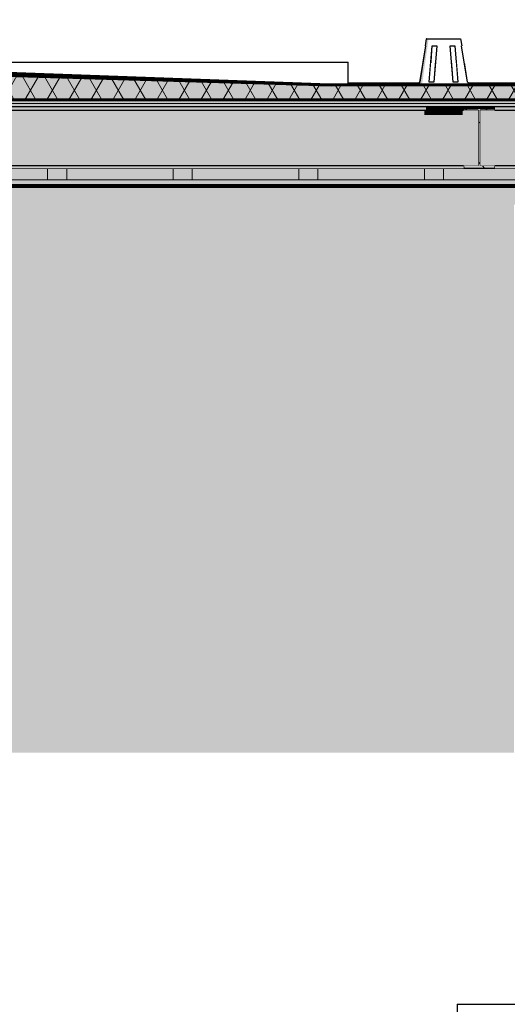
# Model space of a CAD drawing. Header units: millimetres. Extents: x -1815455 to -1797936, y -2993 to 6528.
# Tile 18 of 33: x -1806696 to -1805415, y 500 to 3085. Entities that reach past the tile are written whole.
import ezdxf

# ---------------------------------------------------------------- set-up
doc = ezdxf.new("R2010")
doc.units = ezdxf.units.MM
doc.header["$MEASUREMENT"] = 0
doc.linetypes.add('Wipeout_Contour', pattern=[1000, 0, -1000])
for name, color, linetype in [('4 - OBKLADY VNITŘNÍ.3D', 7, 'Continuous'), ('4 - PODLAHY.3D', 7, 'Continuous'), ('4 - PRVKY KLEMPÍŘSKÉ.3D', 7, 'Continuous'), ('4 - PRVKY STŘEŠNÍ.3D', 7, 'Continuous'), ('4 - PRVKY ZÁMEČNICKÉ.3D', 7, 'Continuous'), ('4 - STŘEŠNÍ KRYTINA.3D', 7, 'Continuous'), ('4 - ZDIVO - SCHODIŠTĚ.3D', 7, 'Continuous'), ('5 - SRUB - STĚNY NOSNÉ.4D', 7, 'Continuous'), ('Konstrukce – Dělicí čáry vrstev', 7, 'Continuous'), ('Nové_4 - ZDIVO - STĚNY NENOSNÉ.3D', 7, 'Continuous'), ('Nové_Výplně - Povrchové', 7, 'Continuous'), ('Výplně - Povrchové', 7, 'Continuous'), ('Výplně – Řezové', 7, 'Continuous')]:
    doc.layers.add(name, color=color, linetype=linetype)
pattern_1 = [(60, (-1118812.397, 0), (-43.3012702, 25), []), (120, (-1118812.397, 0), (43.3012702, 25), [])]

# ---------------------------------------------------------------- blocks, each defined once
blk = doc.blocks.new('Řez_16', base_point=(-1118812.4, 0))
at = {"color": 254, "linetype": 'Wipeout_Contour', "lineweight": 0, "ltscale": 7222442.628571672}
blk.add_wipeout([(-1805616.3, 2971.5), (-1805603.8, 2971.5), (-1805600.1, 3017), (-1805612.5, 3017)], dxfattribs=at).dxf.layer = 'Nové_Výplně - Povrchové'
at = {"color": 254, "linetype": 'Wipeout_Contour', "lineweight": 0, "ltscale": 7222239.148742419}
blk.add_wipeout([(-1805565.4, 3017), (-1805561.7, 2971.5), (-1805549.2, 2971.5), (-1805552.9, 3017)], dxfattribs=at).dxf.layer = 'Nové_Výplně - Povrchové'
at = {"layer": 'Nové_4 - ZDIVO - STĚNY NENOSNÉ.3D', "linetype": 'Continuous', "lineweight": 0, "true_color": 0x000000}
blk.add_hatch(color=18, dxfattribs=at).paths.add_polyline_path([(-1812629.9, 1572.8), (-1812591.5, 1570.8), (-1812591.5, 1565.1), (-1812594.4, 1560.9), (-1812594.4, 1540.9), (-1812591.5, 1540.9), (-1812591.5, 1160.9), (-1810827.5, 1160.9), (-1810827.5, 2600), (-1809927.5, 2600), (-1809927.5, 1160.9), (-1805397.5, 1160.9), (-1805397.5, 2600), (-1804497.5, 2600), (-1804497.5, 1160.9), (-1804450.7, 1160.9), (-1803397.8, 2650), (-1811541.4, 2650), (-1811541.4, 3030), (-1811541.5, 3030), (-1811541.5, 3050), (-1811541.4, 3050), (-1811541.4, 3060), (-1811577, 3061.9), (-1811576.5, 3071.8), (-1812629.4, 1582.8)])
blk = doc.blocks.new('*X25', base_point=(-1118812.4, 0))
at = {"layer": 'Výplně – Řezové', "color": 7, "linetype": 'Continuous', "lineweight": 0}
for p, q in [((-1806862.4, 2695), (-1806532.4, 2695)), ((-1806622.4, 2695), (-1806622.4, 2665)), ((-1806572.4, 2695), (-1806572.4, 2665)), ((-1806532.4, 2695), (-1806202.4, 2695)), ((-1806292.4, 2695), (-1806292.4, 2665)), ((-1806242.4, 2695), (-1806242.4, 2665)), ((-1806202.4, 2695), (-1805872.4, 2695)), ((-1805962.4, 2695), (-1805962.4, 2665)), ((-1805912.4, 2695), (-1805912.4, 2665)), ((-1805872.4, 2695), (-1805542.4, 2695)), ((-1805632.4, 2695), (-1805632.4, 2665)), ((-1805582.4, 2695), (-1805582.4, 2665)), ((-1805542.4, 2695), (-1805212.4, 2695)), ((-1806862.4, 2665), (-1806532.4, 2665)), ((-1806532.4, 2665), (-1806202.4, 2665)), ((-1806202.4, 2665), (-1805872.4, 2665)), ((-1805872.4, 2665), (-1805542.4, 2665)), ((-1805542.4, 2665), (-1805212.4, 2665))]:
    blk.add_line(p, q, dxfattribs=at)
blk = doc.blocks.new('Řez_24', base_point=(-1118812.4, 0))
at = {"layer": 'Výplně – Řezové', "linetype": 'Continuous', "lineweight": 0, "true_color": 0x000000}
h = blk.add_hatch(dxfattribs=at)
h.set_pattern_fill('DESKY_SDK__SDV', color=18, style=0, pattern_type=2)
h.set_pattern_definition([(0, (-1118812.397, 0), (0, 25), [0, -25])])
h.paths.add_polyline_path([(-1803442.8, 2665), (-1811493.5, 2665), (-1811493.5, 2650), (-1803442.8, 2650)])
at = {"layer": '5 - SRUB - STĚNY NOSNÉ.4D', "color": 7, "linetype": 'Continuous', "lineweight": 0}
for p, q in [((-1805529.8, 2695), (-1807317.9, 2695)), ((-1803840.1, 2695), (-1805447.8, 2695))]:
    blk.add_line(p, q, dxfattribs=at)
at = {"layer": '5 - SRUB - STĚNY NOSNÉ.4D', "color": 7, "linetype": 'Continuous', "lineweight": 60}
blk.add_line((-1803442.8, 2650), (-1811493.5, 2650), dxfattribs=at)
at = {"layer": 'Konstrukce – Dělicí čáry vrstev', "color": 7, "linetype": 'Continuous', "lineweight": 0}
blk.add_line((-1803442.8, 2665), (-1811493.5, 2665), dxfattribs=at)
at = {"layer": '5 - SRUB - STĚNY NOSNÉ.4D', "lineweight": 0}
blk.add_blockref('*X25', (-1118812.4, 0), dxfattribs=at)
blk = doc.blocks.new('Řez_27', base_point=(-1118812.4, 0))
at = {"layer": 'Výplně – Řezové', "linetype": 'Continuous', "lineweight": 0, "true_color": 0x000000}
h = blk.add_hatch(dxfattribs=at)
h.set_pattern_fill('DESKY_CETRIS__OSB____', color=18, style=0, pattern_type=2)
h.set_pattern_definition([(0, (-1118812.397, 0), (0, 15), [])])
h.paths.add_polyline_path([(-1811493.5, 2875), (-1811493.5, 2855), (-1803442.8, 2855), (-1803442.8, 2875)])
at = {"layer": '5 - SRUB - STĚNY NOSNÉ.4D', "color": 7, "linetype": 'Continuous', "lineweight": 60}
for p, q in [((-1805529.8, 2855), (-1807317.9, 2855)), ((-1803840.1, 2855), (-1805447.8, 2855))]:
    blk.add_line(p, q, dxfattribs=at)
at = {"layer": 'Konstrukce – Dělicí čáry vrstev', "color": 7, "linetype": 'Continuous', "lineweight": 60}
blk.add_line((-1803442.8, 2875), (-1811493.5, 2875), dxfattribs=at)
at = {"layer": 'Konstrukce – Dělicí čáry vrstev', "color": 7, "linetype": 'Continuous', "lineweight": 60, "flags": 128}
blk.add_lwpolyline([(-1805447.8, 2855), (-1805488.8, 2855), (-1805529.8, 2855)], dxfattribs=at)
blk = doc.blocks.new('*X37', base_point=(-1118812.4, 0))
at = {"layer": 'Výplně – Řezové', "color": 7, "linetype": 'Continuous', "lineweight": 0}
for p, q in [((-1807312.4, 2957.1), (-1807252.7, 2957.1)), ((-1807096.1, 2950), (-1807012, 2950)), ((-1806855.5, 2942.9), (-1806812.4, 2942.9)), ((-1806812.4, 2942.9), (-1806771.3, 2942.9)), ((-1806614.8, 2935.7), (-1806530.7, 2935.7)), ((-1806374.2, 2928.6), (-1806312.4, 2928.6))]:
    blk.add_line(p, q, dxfattribs=at)
blk = doc.blocks.new('Řez_31', base_point=(-1118812.4, 0))
at = {"layer": '4 - STŘEŠNÍ KRYTINA.3D', "color": 7, "linetype": 'Continuous', "lineweight": 60}
for p, q in [((-1807467.5, 2963.5), (-1807467.6, 2961)), ((-1807467.6, 2961), (-1805877.7, 2913.8)), ((-1807467.5, 2963.5), (-1805877.6, 2916.3))]:
    blk.add_line(p, q, dxfattribs=at)
at = {"layer": '4 - STŘEŠNÍ KRYTINA.3D', "color": 7, "linetype": 'Continuous', "lineweight": 30}
blk.add_line((-1805877.6, 2916.3), (-1805877.5, 2916.3), dxfattribs=at)
at = {"layer": 'Konstrukce – Dělicí čáry vrstev', "color": 7, "linetype": 'Continuous', "lineweight": 60}
blk.add_line((-1805877.6, 2916.3), (-1805877.7, 2913.8), dxfattribs=at)
at = {"layer": '4 - STŘEŠNÍ KRYTINA.3D', "lineweight": 0}
blk.add_blockref('*X37', (-1118812.4, 0), dxfattribs=at)
blk = doc.blocks.new('Řez_32', base_point=(-1118812.4, 0))
at = {"layer": '4 - STŘEŠNÍ KRYTINA.3D', "color": 7, "linetype": 'Continuous', "lineweight": 30}
blk.add_line((-1807394.8, 2971.5), (-1805877.6, 2916.6), dxfattribs=at)
at = {"color": 254, "linetype": 'Wipeout_Contour', "lineweight": 0, "ltscale": 10834257.79628754}
blk.add_wipeout([(-1805832.7, 2971.5), (-1805832.7, 2916.6), (-1805647.4, 2916.6), (-1805646.7, 2921), (-1805645.7, 2921), (-1805637.4, 2971.5)], dxfattribs=at).dxf.layer = 'Výplně - Povrchové'
at = {"color": 254, "linetype": 'Wipeout_Contour', "lineweight": 0, "ltscale": 7222458.179168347}
blk.add_wipeout([(-1805616.3, 2971.5), (-1805620.5, 2921), (-1805608, 2921), (-1805603.8, 2971.5)], dxfattribs=at).dxf.layer = 'Výplně - Povrchové'
at = {"color": 254, "linetype": 'Wipeout_Contour', "lineweight": 0, "ltscale": 7222222.96672849}
blk.add_wipeout([(-1805549.2, 2971.5), (-1805561.7, 2971.5), (-1805557.5, 2921), (-1805545, 2921)], dxfattribs=at).dxf.layer = 'Výplně - Povrchové'
at = {"color": 254, "linetype": 'Wipeout_Contour', "lineweight": 0, "ltscale": 7219599.763133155}
blk.add_wipeout([(-1805287.9, 2916.6), (-1805287.9, 2916.6), (-1803770.5, 2971.5), (-1805245, 2918.2)], dxfattribs=at).dxf.layer = 'Výplně - Povrchové'
at = {"color": 254, "linetype": 'Wipeout_Contour', "lineweight": 0, "ltscale": 10831155.61345293}
blk.add_wipeout([(-1805528.1, 2971.5), (-1805519.8, 2921), (-1805518.8, 2921), (-1805518.1, 2916.6), (-1805287.9, 2916.6), (-1803770.5, 2971.5)], dxfattribs=at).dxf.layer = 'Výplně - Povrchové'
at = {"layer": '4 - STŘEŠNÍ KRYTINA.3D', "linetype": 'Continuous', "lineweight": 0, "true_color": 0x000000}
blk.add_hatch(color=18, dxfattribs=at).paths.add_polyline_path([(-1803790.5, 2970.8), (-1803770.5, 2971.5), (-1803790, 2971.5)])
at = {"layer": '4 - STŘEŠNÍ KRYTINA.3D', "color": 7, "linetype": 'Continuous', "lineweight": 30}
blk.add_line((-1805287.9, 2916.6), (-1803770.5, 2971.5), dxfattribs=at)
blk = doc.blocks.new('*X40', base_point=(-1118812.4, 0))
at = {"layer": 'Výplně – Řezové', "color": 7, "linetype": 'Continuous', "lineweight": 0}
blk.add_line((-1805312.4, 2914.3), (-1805288.6, 2914.3), dxfattribs=at)
blk = doc.blocks.new('Řez_33', base_point=(-1118812.4, 0))
at = {"layer": '4 - STŘEŠNÍ KRYTINA.3D', "color": 7, "linetype": 'Continuous', "lineweight": 60}
blk.add_line((-1805287.9, 2916.6), (-1805877.6, 2916.6), dxfattribs=at)
at = {"layer": 'Konstrukce – Dělicí čáry vrstev', "color": 7, "linetype": 'Continuous', "lineweight": 60}
for p, q in [((-1805877.6, 2916.6), (-1805876.8, 2914.1)), ((-1805288.6, 2914.1), (-1805876.8, 2914.1)), ((-1805287.9, 2916.6), (-1805288.6, 2914.1))]:
    blk.add_line(p, q, dxfattribs=at)
at = {"layer": '4 - STŘEŠNÍ KRYTINA.3D', "lineweight": 0}
blk.add_blockref('*X40', (-1118812.4, 0), dxfattribs=at)
blk = doc.blocks.new('Řez_40', base_point=(-1118812.4, 0))
at = {"color": 254, "linetype": 'Wipeout_Contour', "lineweight": 0, "ltscale": 7222518.29164017}
blk.add_wipeout([(-1805626.3, 3034.9), (-1805626.2, 3035), (-1805627.7, 3035), (-1805627.8, 3034.9)], dxfattribs=at).dxf.layer = 'Výplně - Povrchové'
at = {"color": 254, "linetype": 'Wipeout_Contour', "lineweight": 0, "ltscale": 7222143.307136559}
blk.add_wipeout([(-1805534.4, 2847.6), (-1805534.4, 2835), (-1805532.7, 2835), (-1805532.7, 2847.6)], dxfattribs=at).dxf.layer = 'Výplně - Povrchové'
at = {"layer": '4 - PRVKY STŘEŠNÍ.3D', "linetype": 'Continuous', "lineweight": 0, "true_color": 0x000000}
blk.add_hatch(color=18, dxfattribs=at).paths.add_polyline_path([(-1805534.4, 2847.6), (-1805534.4, 2835), (-1805532.7, 2835), (-1805532.7, 2847.6)])
at = {"color": 254, "linetype": 'Wipeout_Contour', "lineweight": 0, "ltscale": 7222506.220635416}
blk.add_wipeout([(-1805621.8, 3034.9), (-1805621.7, 3035), (-1805626.2, 3035), (-1805626.3, 3034.9)], dxfattribs=at).dxf.layer = 'Výplně - Povrchové'
at = {"color": 254, "linetype": 'Wipeout_Contour', "lineweight": 0, "ltscale": 7222482.90109258}
blk.add_wipeout([(-1805621.7, 3035), (-1805621.8, 3034.9), (-1805614.6, 3034.9), (-1805614.6, 3035)], dxfattribs=at).dxf.layer = 'Výplně - Povrchové'
at = {"color": 254, "linetype": 'Wipeout_Contour', "lineweight": 0, "ltscale": 10833234.79028692}
blk.add_wipeout([(-1805539.4, 2835), (-1805534.4, 2835), (-1805534.4, 2847.6), (-1805536.7, 2847.6), (-1805536.7, 2855), (-1805539.4, 2855)], dxfattribs=at).dxf.layer = 'Výplně - Povrchové'
at = {"layer": '4 - PRVKY STŘEŠNÍ.3D', "linetype": 'Continuous', "lineweight": 0, "true_color": 0x000000}
blk.add_hatch(color=18, dxfattribs=at).paths.add_polyline_path([(-1805539.4, 2835), (-1805534.4, 2835), (-1805534.4, 2847.6), (-1805536.7, 2847.6), (-1805536.7, 2855), (-1805539.4, 2855)])
at = {"color": 254, "linetype": 'Wipeout_Contour', "lineweight": 0, "ltscale": 7222449.922260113}
blk.add_wipeout([(-1805605.3, 3034.9), (-1805605.2, 3035), (-1805614.6, 3035), (-1805614.6, 3034.9)], dxfattribs=at).dxf.layer = 'Výplně - Povrchové'
at = {"color": 254, "linetype": 'Wipeout_Contour', "lineweight": 0, "ltscale": 14445119.07969165}
blk.add_wipeout([(-1805646.7, 2921), (-1805647.4, 2916.6), (-1805645.2, 2916.6), (-1805626.3, 3034.9), (-1805627.8, 3034.9), (-1805630.8, 3017), (-1805629.8, 3017), (-1805645.7, 2921)], dxfattribs=at).dxf.layer = 'Výplně - Povrchové'
at = {"color": 254, "linetype": 'Wipeout_Contour', "lineweight": 0, "ltscale": 7222409.531607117}
blk.add_wipeout([(-1805605.3, 3034.9), (-1805594.4, 3034.9), (-1805594.4, 3035), (-1805605.2, 3035)], dxfattribs=at).dxf.layer = 'Výplně - Povrchové'
at = {"color": 254, "linetype": 'Wipeout_Contour', "lineweight": 0, "ltscale": 7222182.609824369}
blk.add_wipeout([(-1805539.4, 2855), (-1805547.4, 2855), (-1805547.4, 2835), (-1805539.4, 2835)], dxfattribs=at).dxf.layer = 'Výplně - Povrchové'
at = {"layer": '4 - PRVKY STŘEŠNÍ.3D', "linetype": 'Continuous', "lineweight": 0, "true_color": 0x000000}
for points in [[(-1805646.7, 2921), (-1805647.4, 2916.6), (-1805645.2, 2916.6), (-1805626.3, 3034.9), (-1805627.8, 3034.9), (-1805630.8, 3017), (-1805629.8, 3017), (-1805645.7, 2921)], [(-1805539.4, 2855), (-1805547.4, 2855), (-1805547.4, 2835), (-1805539.4, 2835)]]:
    blk.add_hatch(color=18, dxfattribs=at).paths.add_polyline_path(points)
at = {"layer": '4 - PRVKY STŘEŠNÍ.3D', "color": 181, "linetype": 'Continuous', "lineweight": 30, "true_color": 0x9e3eff}
for p, q in [((-1805532.7, 2847.6), (-1805532.7, 2835)), ((-1805532.7, 2835), (-1805534.4, 2835))]:
    blk.add_line(p, q, dxfattribs=at)
at = {"color": 254, "linetype": 'Wipeout_Contour', "lineweight": 0, "ltscale": 7222364.481667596}
blk.add_wipeout([(-1805582.7, 3034.9), (-1805582.7, 3035), (-1805594.4, 3035), (-1805594.4, 3034.9)], dxfattribs=at).dxf.layer = 'Výplně - Povrchové'
at = {"color": 254, "linetype": 'Wipeout_Contour', "lineweight": 0, "ltscale": 7222541.902480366}
blk.add_wipeout([(-1805645.2, 2916.6), (-1805638.7, 2916.6), (-1805621.8, 3034.9), (-1805626.3, 3034.9)], dxfattribs=at).dxf.layer = 'Výplně - Povrchové'
at = {"color": 254, "linetype": 'Wipeout_Contour', "lineweight": 0, "ltscale": 7222317.838106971}
blk.add_wipeout([(-1805571.1, 3034.9), (-1805571.1, 3035), (-1805582.7, 3035), (-1805582.7, 3034.9)], dxfattribs=at).dxf.layer = 'Výplně - Povrchové'
at = {"color": 254, "linetype": 'Wipeout_Contour', "lineweight": 0, "ltscale": 7222219.212318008}
blk.add_wipeout([(-1805557.7, 2855), (-1805557.7, 2835), (-1805547.4, 2835), (-1805547.4, 2855)], dxfattribs=at).dxf.layer = 'Výplně - Povrchové'
at = {"layer": '4 - PRVKY STŘEŠNÍ.3D', "linetype": 'Continuous', "lineweight": 0, "true_color": 0x000000}
for points in [[(-1805645.2, 2916.6), (-1805638.7, 2916.6), (-1805621.8, 3034.9), (-1805626.3, 3034.9)], [(-1805557.7, 2855), (-1805557.7, 2835), (-1805547.4, 2835), (-1805547.4, 2855)]]:
    blk.add_hatch(color=18, dxfattribs=at).paths.add_polyline_path(points)
at = {"layer": '4 - PRVKY STŘEŠNÍ.3D', "color": 181, "linetype": 'Continuous', "lineweight": 30, "true_color": 0x9e3eff}
blk.add_line((-1805534.4, 2835), (-1805539.4, 2835), dxfattribs=at)
at = {"color": 254, "linetype": 'Wipeout_Contour', "lineweight": 0, "ltscale": 7222272.788175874}
blk.add_wipeout([(-1805560.2, 3034.9), (-1805560.2, 3035), (-1805571.1, 3035), (-1805571.1, 3034.9)], dxfattribs=at).dxf.layer = 'Výplně - Povrchové'
at = {"color": 254, "linetype": 'Wipeout_Contour', "lineweight": 0, "ltscale": 7222513.543556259}
blk.add_wipeout([(-1805638.7, 2916.6), (-1805628.5, 2916.6), (-1805614.6, 3034.9), (-1805621.8, 3034.9)], dxfattribs=at).dxf.layer = 'Výplně - Povrchové'
at = {"color": 254, "linetype": 'Wipeout_Contour', "lineweight": 0, "ltscale": 7222232.397514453}
blk.add_wipeout([(-1805550.8, 3034.9), (-1805550.9, 3035), (-1805560.2, 3035), (-1805560.2, 3034.9)], dxfattribs=at).dxf.layer = 'Výplně - Povrchové'
at = {"color": 254, "linetype": 'Wipeout_Contour', "lineweight": 0, "ltscale": 7222264.041035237}
blk.add_wipeout([(-1805569.8, 2855), (-1805569.8, 2835), (-1805557.7, 2835), (-1805557.7, 2855)], dxfattribs=at).dxf.layer = 'Výplně - Povrchové'
at = {"layer": '4 - PRVKY STŘEŠNÍ.3D', "linetype": 'Continuous', "lineweight": 0, "true_color": 0x000000}
blk.add_hatch(color=18, dxfattribs=at).paths.add_polyline_path([(-1805569.8, 2855), (-1805569.8, 2835), (-1805557.7, 2835), (-1805557.7, 2855)])
at = {"layer": '4 - PRVKY STŘEŠNÍ.3D', "color": 181, "linetype": 'Continuous', "lineweight": 30, "true_color": 0x9e3eff}
for p, q in [((-1805646.7, 2921), (-1805647.4, 2916.6)), ((-1805645.7, 2921), (-1805646.7, 2921)), ((-1805539.4, 2835), (-1805547.4, 2835))]:
    blk.add_line(p, q, dxfattribs=at)
at = {"color": 254, "linetype": 'Wipeout_Contour', "lineweight": 0, "ltscale": 14444938.21114084}
blk.add_wipeout([(-1805614.6, 3034.9), (-1805628.5, 2916.6), (-1805615.1, 2916.6), (-1805614.7, 2921), (-1805620.5, 2921), (-1805612.5, 3017), (-1805606.8, 3017), (-1805605.3, 3034.9)], dxfattribs=at).dxf.layer = 'Výplně - Povrchové'
at = {"color": 254, "linetype": 'Wipeout_Contour', "lineweight": 0, "ltscale": 7222199.418681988}
blk.add_wipeout([(-1805550.9, 3035), (-1805550.8, 3034.9), (-1805543.7, 3034.9), (-1805543.8, 3035)], dxfattribs=at).dxf.layer = 'Výplně - Povrchové'
at = {"layer": '4 - PRVKY STŘEŠNÍ.3D', "color": 181, "linetype": 'Continuous', "lineweight": 30, "true_color": 0x9e3eff}
for p, q in [((-1805629.8, 3017), (-1805645.7, 2921)), ((-1805630.8, 3017), (-1805629.8, 3017))]:
    blk.add_line(p, q, dxfattribs=at)
at = {"color": 254, "linetype": 'Wipeout_Contour', "lineweight": 0, "ltscale": 14444863.051383}
blk.add_wipeout([(-1805615.1, 2916.6), (-1805599.5, 2916.6), (-1805594.4, 3034.9), (-1805605.3, 3034.9), (-1805606.8, 3017), (-1805600.1, 3017), (-1805608, 2921), (-1805614.7, 2921)], dxfattribs=at).dxf.layer = 'Výplně - Povrchové'
at = {"color": 254, "linetype": 'Wipeout_Contour', "lineweight": 0, "ltscale": 7222176.099139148}
blk.add_wipeout([(-1805539.2, 3034.9), (-1805539.3, 3035), (-1805543.8, 3035), (-1805543.7, 3034.9)], dxfattribs=at).dxf.layer = 'Výplně - Povrchové'
at = {"color": 254, "linetype": 'Wipeout_Contour', "lineweight": 0, "ltscale": 7222314.040974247}
blk.add_wipeout([(-1805582.7, 2855), (-1805582.7, 2835), (-1805569.8, 2835), (-1805569.8, 2855)], dxfattribs=at).dxf.layer = 'Výplně - Povrchové'
at = {"layer": '4 - PRVKY STŘEŠNÍ.3D', "linetype": 'Continuous', "lineweight": 0, "true_color": 0x000000}
blk.add_hatch(color=18, dxfattribs=at).paths.add_polyline_path([(-1805582.7, 2855), (-1805582.7, 2835), (-1805569.8, 2835), (-1805569.8, 2855)])
at = {"layer": '4 - PRVKY STŘEŠNÍ.3D', "color": 181, "linetype": 'Continuous', "lineweight": 30, "true_color": 0x9e3eff}
for p, q in [((-1805627.8, 3034.9), (-1805630.8, 3017)), ((-1805627.7, 3035), (-1805627.8, 3034.9)), ((-1805627.7, 3035), (-1805626.2, 3035)), ((-1805626.2, 3035), (-1805621.7, 3035)), ((-1805621.7, 3035), (-1805614.6, 3035)), ((-1805620.5, 2921), (-1805612.5, 3017)), ((-1805614.7, 2921), (-1805620.5, 2921)), ((-1805557.7, 2835), (-1805569.8, 2835)), ((-1805547.4, 2835), (-1805557.7, 2835))]:
    blk.add_line(p, q, dxfattribs=at)
at = {"color": 254, "linetype": 'Wipeout_Contour', "lineweight": 0, "ltscale": 7222369.476432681}
blk.add_wipeout([(-1805599.5, 2916.6), (-1805582.7, 2916.6), (-1805582.7, 3034.9), (-1805594.4, 3034.9)], dxfattribs=at).dxf.layer = 'Výplně - Povrchové'
at = {"color": 254, "linetype": 'Wipeout_Contour', "lineweight": 0, "ltscale": 7222164.02813439}
blk.add_wipeout([(-1805537.6, 3034.9), (-1805537.7, 3035), (-1805539.3, 3035), (-1805539.2, 3034.9)], dxfattribs=at).dxf.layer = 'Výplně - Povrchové'
at = {"layer": '4 - PRVKY STŘEŠNÍ.3D', "color": 181, "linetype": 'Continuous', "lineweight": 30, "true_color": 0x9e3eff}
for p, q in [((-1805614.6, 3035), (-1805605.2, 3035)), ((-1805612.5, 3017), (-1805606.8, 3017)), ((-1805600.1, 3017), (-1805608, 2921)), ((-1805606.8, 3017), (-1805600.1, 3017)), ((-1805608, 2921), (-1805614.7, 2921))]:
    blk.add_line(p, q, dxfattribs=at)
at = {"color": 254, "linetype": 'Wipeout_Contour', "lineweight": 0, "ltscale": 7222312.063031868}
blk.add_wipeout([(-1805571.1, 3034.9), (-1805582.7, 3034.9), (-1805582.7, 2916.6), (-1805566, 2916.6)], dxfattribs=at).dxf.layer = 'Výplně - Povrchové'
at = {"color": 254, "linetype": 'Wipeout_Contour', "lineweight": 0, "ltscale": 7222365.804721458}
blk.add_wipeout([(-1805595.7, 2855), (-1805595.7, 2835), (-1805582.7, 2835), (-1805582.7, 2855)], dxfattribs=at).dxf.layer = 'Výplně - Povrchové'
at = {"layer": '4 - PRVKY STŘEŠNÍ.3D', "linetype": 'Continuous', "lineweight": 0, "true_color": 0x000000}
blk.add_hatch(color=18, dxfattribs=at).paths.add_polyline_path([(-1805595.7, 2855), (-1805595.7, 2835), (-1805582.7, 2835), (-1805582.7, 2855)])
at = {"layer": '4 - PRVKY STŘEŠNÍ.3D', "color": 181, "linetype": 'Continuous', "lineweight": 30, "true_color": 0x9e3eff}
for p, q in [((-1805605.2, 3035), (-1805594.4, 3035)), ((-1805569.8, 2835), (-1805582.7, 2835))]:
    blk.add_line(p, q, dxfattribs=at)
at = {"color": 254, "linetype": 'Wipeout_Contour', "lineweight": 0, "ltscale": 14444499.93513525}
blk.add_wipeout([(-1805571.1, 3034.9), (-1805566, 2916.6), (-1805550.4, 2916.6), (-1805550.8, 2921), (-1805557.5, 2921), (-1805565.4, 3017), (-1805558.7, 3017), (-1805560.2, 3034.9)], dxfattribs=at).dxf.layer = 'Výplně - Povrchové'
at = {"layer": '4 - PRVKY STŘEŠNÍ.3D', "color": 181, "linetype": 'Continuous', "lineweight": 30, "true_color": 0x9e3eff}
blk.add_line((-1805594.4, 3035), (-1805582.7, 3035), dxfattribs=at)
at = {"color": 254, "linetype": 'Wipeout_Contour', "lineweight": 0, "ltscale": 14444424.77536071}
blk.add_wipeout([(-1805550.8, 3034.9), (-1805560.2, 3034.9), (-1805558.7, 3017), (-1805552.9, 3017), (-1805545, 2921), (-1805550.8, 2921), (-1805550.4, 2916.6), (-1805537, 2916.6)], dxfattribs=at).dxf.layer = 'Výplně - Povrchové'
at = {"color": 254, "linetype": 'Wipeout_Contour', "lineweight": 0, "ltscale": 7222415.804682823}
blk.add_wipeout([(-1805595.7, 2855), (-1805607.7, 2855), (-1805607.7, 2835), (-1805595.7, 2835)], dxfattribs=at).dxf.layer = 'Výplně - Povrchové'
at = {"layer": '4 - PRVKY STŘEŠNÍ.3D', "linetype": 'Continuous', "lineweight": 0, "true_color": 0x000000}
blk.add_hatch(color=18, dxfattribs=at).paths.add_polyline_path([(-1805595.7, 2855), (-1805607.7, 2855), (-1805607.7, 2835), (-1805595.7, 2835)])
at = {"layer": '4 - PRVKY STŘEŠNÍ.3D', "color": 181, "linetype": 'Continuous', "lineweight": 30, "true_color": 0x9e3eff}
blk.add_line((-1805582.7, 3035), (-1805571.1, 3035), dxfattribs=at)
at = {"color": 254, "linetype": 'Wipeout_Contour', "lineweight": 0, "ltscale": 7222167.995913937}
blk.add_wipeout([(-1805543.7, 3034.9), (-1805550.8, 3034.9), (-1805537, 2916.6), (-1805526.8, 2916.6)], dxfattribs=at).dxf.layer = 'Výplně - Povrchové'
at = {"layer": '4 - PRVKY STŘEŠNÍ.3D', "color": 181, "linetype": 'Continuous', "lineweight": 30, "true_color": 0x9e3eff}
for p, q in [((-1805571.1, 3035), (-1805560.2, 3035)), ((-1805557.5, 2921), (-1805565.4, 3017)), ((-1805565.4, 3017), (-1805558.7, 3017))]:
    blk.add_line(p, q, dxfattribs=at)
at = {"color": 254, "linetype": 'Wipeout_Contour', "lineweight": 0, "ltscale": 7222139.636986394}
blk.add_wipeout([(-1805539.2, 3034.9), (-1805543.7, 3034.9), (-1805526.8, 2916.6), (-1805520.3, 2916.6)], dxfattribs=at).dxf.layer = 'Výplně - Povrchové'
at = {"color": 254, "linetype": 'Wipeout_Contour', "lineweight": 0, "ltscale": 7222460.633374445}
blk.add_wipeout([(-1805618.1, 2835), (-1805607.7, 2835), (-1805607.7, 2855), (-1805618.1, 2855)], dxfattribs=at).dxf.layer = 'Výplně - Povrchové'
at = {"layer": '4 - PRVKY STŘEŠNÍ.3D', "linetype": 'Continuous', "lineweight": 0, "true_color": 0x000000}
blk.add_hatch(color=18, dxfattribs=at).paths.add_polyline_path([(-1805618.1, 2835), (-1805607.7, 2835), (-1805607.7, 2855), (-1805618.1, 2855)])
at = {"layer": '4 - PRVKY STŘEŠNÍ.3D', "color": 181, "linetype": 'Continuous', "lineweight": 30, "true_color": 0x9e3eff}
for p, q in [((-1805558.7, 3017), (-1805552.9, 3017)), ((-1805582.7, 2835), (-1805595.7, 2835))]:
    blk.add_line(p, q, dxfattribs=at)
at = {"color": 254, "linetype": 'Wipeout_Contour', "lineweight": 0, "ltscale": 14444243.90681695}
blk.add_wipeout([(-1805537.6, 3034.9), (-1805539.2, 3034.9), (-1805520.3, 2916.6), (-1805518.1, 2916.6), (-1805518.8, 2921), (-1805519.8, 2921), (-1805535.6, 3017), (-1805534.7, 3017)], dxfattribs=at).dxf.layer = 'Výplně - Povrchové'
at = {"layer": '4 - PRVKY STŘEŠNÍ.3D', "color": 181, "linetype": 'Continuous', "lineweight": 30, "true_color": 0x9e3eff}
for p, q in [((-1805560.2, 3035), (-1805550.9, 3035)), ((-1805550.9, 3035), (-1805543.8, 3035)), ((-1805543.8, 3035), (-1805539.3, 3035)), ((-1805539.3, 3035), (-1805537.7, 3035)), ((-1805537.7, 3035), (-1805537.6, 3034.9)), ((-1805537.6, 3034.9), (-1805534.7, 3017)), ((-1805552.9, 3017), (-1805545, 2921)), ((-1805535.6, 3017), (-1805534.7, 3017)), ((-1805519.8, 2921), (-1805535.6, 3017)), ((-1805550.8, 2921), (-1805557.5, 2921)), ((-1805545, 2921), (-1805550.8, 2921)), ((-1805518.8, 2921), (-1805519.8, 2921)), ((-1805518.8, 2921), (-1805518.1, 2916.6))]:
    blk.add_line(p, q, dxfattribs=at)
at = {"color": 254, "linetype": 'Wipeout_Contour', "lineweight": 0, "ltscale": 7222497.235869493}
blk.add_wipeout([(-1805626, 2855), (-1805626, 2835), (-1805618.1, 2835), (-1805618.1, 2855)], dxfattribs=at).dxf.layer = 'Výplně - Povrchové'
at = {"layer": '4 - PRVKY STŘEŠNÍ.3D', "linetype": 'Continuous', "lineweight": 0, "true_color": 0x000000}
blk.add_hatch(color=18, dxfattribs=at).paths.add_polyline_path([(-1805626, 2855), (-1805626, 2835), (-1805618.1, 2835), (-1805618.1, 2855)])
at = {"layer": '4 - PRVKY STŘEŠNÍ.3D', "color": 181, "linetype": 'Continuous', "lineweight": 30, "true_color": 0x9e3eff}
blk.add_line((-1805595.7, 2835), (-1805607.7, 2835), dxfattribs=at)
at = {"color": 254, "linetype": 'Wipeout_Contour', "lineweight": 0, "ltscale": 10833784.99535456}
blk.add_wipeout([(-1805631, 2847.6), (-1805631, 2835), (-1805626, 2835), (-1805626, 2855), (-1805628.7, 2855), (-1805628.7, 2847.6)], dxfattribs=at).dxf.layer = 'Výplně - Povrchové'
at = {"layer": '4 - PRVKY STŘEŠNÍ.3D', "linetype": 'Continuous', "lineweight": 0, "true_color": 0x000000}
blk.add_hatch(color=18, dxfattribs=at).paths.add_polyline_path([(-1805631, 2847.6), (-1805631, 2835), (-1805626, 2835), (-1805626, 2855), (-1805628.7, 2855), (-1805628.7, 2847.6)])
at = {"layer": '4 - PRVKY STŘEŠNÍ.3D', "color": 181, "linetype": 'Continuous', "lineweight": 30, "true_color": 0x9e3eff}
blk.add_line((-1805607.7, 2835), (-1805618.1, 2835), dxfattribs=at)
at = {"color": 254, "linetype": 'Wipeout_Contour', "lineweight": 0, "ltscale": 7222536.491804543}
blk.add_wipeout([(-1805632.7, 2847.6), (-1805632.7, 2835), (-1805631, 2835), (-1805631, 2847.6)], dxfattribs=at).dxf.layer = 'Výplně - Povrchové'
at = {"layer": '4 - PRVKY STŘEŠNÍ.3D', "linetype": 'Continuous', "lineweight": 0, "true_color": 0x000000}
blk.add_hatch(color=18, dxfattribs=at).paths.add_polyline_path([(-1805632.7, 2847.6), (-1805632.7, 2835), (-1805631, 2835), (-1805631, 2847.6)])
at = {"layer": '4 - PRVKY STŘEŠNÍ.3D', "color": 181, "linetype": 'Continuous', "lineweight": 30, "true_color": 0x9e3eff}
for p, q in [((-1805632.7, 2847.6), (-1805632.7, 2835)), ((-1805631, 2835), (-1805632.7, 2835)), ((-1805626, 2835), (-1805631, 2835)), ((-1805618.1, 2835), (-1805626, 2835))]:
    blk.add_line(p, q, dxfattribs=at)
blk = doc.blocks.new('Řez_44', base_point=(-1118812.4, 0))
at = {"color": 254, "linetype": 'Wipeout_Contour', "lineweight": 0, "ltscale": 7219786.178029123}
blk.add_wipeout([(-1805546.5, 500), (-1805546.5, 250), (-1804346.5, 250), (-1804346.5, 500)], dxfattribs=at).dxf.layer = 'Výplně - Povrchové'
at = {"layer": '4 - ZDIVO - SCHODIŠTĚ.3D', "color": 7, "linetype": 'Continuous', "lineweight": 30}
blk.add_line((-1805546.5, 500), (-1804346.5, 500), dxfattribs=at)
at = {"color": 254, "linetype": 'Wipeout_Contour', "lineweight": 0, "ltscale": 7219786.039517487}
blk.add_wipeout([(-1805546.5, 250), (-1805546.5, 0), (-1804346.5, 0), (-1804346.5, 250)], dxfattribs=at).dxf.layer = 'Výplně - Povrchové'
at = {"layer": '4 - ZDIVO - SCHODIŠTĚ.3D', "color": 7, "linetype": 'Continuous', "lineweight": 30}
for p, q in [((-1805546.5, 500), (-1805546.5, 250)), ((-1804346.5, 250), (-1804346.5, 500)), ((-1805546.5, 250), (-1804346.5, 250)), ((-1805546.5, 0), (-1805546.5, 250)), ((-1804346.5, 0), (-1804346.5, 250))]:
    blk.add_line(p, q, dxfattribs=at)
blk = doc.blocks.new('Řez_49', base_point=(-1118812.4, 0))
at = {"color": 254, "linetype": 'Wipeout_Contour', "lineweight": 0, "ltscale": 12644106.42791359}
blk.add_wipeout([(-1807395, 2974.1), (-1807395, 2961.4), (-1805877.6, 2916.3), (-1805877.6, 2916.3), (-1805877.6, 2916.6), (-1805832.7, 2916.6), (-1805832.7, 2974.1)], dxfattribs=at).dxf.layer = 'Výplně - Povrchové'
at = {"layer": 'Výplně – Řezové', "linetype": 'Continuous', "lineweight": 0, "true_color": 0x000000}
h = blk.add_hatch(dxfattribs=at)
h.set_pattern_fill('IZOLACE_TEPELNÁ_TUHÁ', color=18, style=0, pattern_type=2)
h.set_pattern_definition(pattern_1)
h.paths.add_polyline_path([(-1811493.5, 2875), (-1803442.8, 2875), (-1803442.8, 2974.1), (-1803697.7, 2974.1), (-1803697.7, 2961), (-1805287.8, 2913.8), (-1805287.9, 2916.3), (-1805287.9, 2916.6), (-1805288.6, 2914.1), (-1805876.8, 2914.1), (-1805877.6, 2916.6), (-1805877.6, 2916.3), (-1805877.7, 2913.8), (-1807467.6, 2961), (-1808309.3, 2936), (-1809057.5, 2913.8), (-1809057.5, 2916.3), (-1809057.5, 2916.6), (-1809058.3, 2914.1), (-1809647, 2914.1), (-1809647.7, 2916.6), (-1809647.7, 2916.4), (-1809647.8, 2913.8), (-1811240.2, 2961.1), (-1811240.2, 2974.1), (-1811493.5, 2974.1)])
h = blk.add_hatch(dxfattribs=at)
h.set_pattern_fill('IZOLACE_TEPELNÁ_TUHÁ', color=18, style=0, pattern_type=2)
h.set_pattern_definition(pattern_1)
h.paths.add_polyline_path([(-1807467.6, 2961), (-1806968.5, 2946.2), (-1806220.7, 2924), (-1807442.7, 2960.3)])
at = {"layer": '4 - PODLAHY.3D', "color": 7, "linetype": 'Continuous', "lineweight": 30}
for p in [(-1807395, 2974.1), (-1805832.7, 2916.6)]:
    blk.add_line(p, (-1805832.7, 2974.1), dxfattribs=at)
at = {"layer": '4 - PODLAHY.3D', "color": 7, "linetype": 'Continuous', "lineweight": 30, "flags": 128}
for points in [[(-1807467.6, 2961), (-1807442.7, 2960.3), (-1805877.7, 2913.8)], [(-1805877.6, 2916.6), (-1805877.6, 2916.3), (-1805877.6, 2916.3)]]:
    blk.add_lwpolyline(points, dxfattribs=at)
blk = doc.blocks.new('Řez_58', base_point=(-1118812.4, 0))
at = {"layer": 'Výplně – Řezové', "linetype": 'Continuous', "lineweight": 0, "true_color": 0x000000}
h = blk.add_hatch(dxfattribs=at)
h.set_pattern_fill('KOV_OCEL', color=18, style=0, pattern_type=2)
h.set_pattern_definition([(135, (-1118812.4, 0), (79.549513, 79.549513), []), (135, (-1118838.91, -26.52), (79.549513, 79.549513), [])])
h.paths.add_polyline_path([(-1805529.8, 2855), (-1805529.8, 2847.6), (-1805491.3, 2847.6), (-1805491.3, 2702.4), (-1805529.8, 2702.4), (-1805529.8, 2695), (-1805447.8, 2695), (-1805447.8, 2702.4), (-1805486.3, 2702.4), (-1805486.3, 2847.6), (-1805447.8, 2847.6), (-1805447.8, 2855)])
at = {"layer": '4 - PRVKY ZÁMEČNICKÉ.3D', "color": 181, "linetype": 'Continuous', "lineweight": 30, "true_color": 0x9e3eff}
for p, q in [((-1805529.8, 2855), (-1805529.8, 2847.6)), ((-1805491.3, 2847.6), (-1805529.8, 2847.6)), ((-1805491.3, 2847.6), (-1805491.3, 2702.4)), ((-1805486.3, 2847.6), (-1805486.3, 2702.4)), ((-1805447.8, 2847.6), (-1805486.3, 2847.6)), ((-1805447.8, 2855), (-1805447.8, 2847.6)), ((-1805529.8, 2702.4), (-1805529.8, 2695)), ((-1805491.3, 2702.4), (-1805529.8, 2702.4)), ((-1805447.8, 2702.4), (-1805486.3, 2702.4)), ((-1805447.8, 2702.4), (-1805447.8, 2695))]:
    blk.add_line(p, q, dxfattribs=at)
at = {"layer": 'Konstrukce – Dělicí čáry vrstev', "color": 181, "linetype": 'Continuous', "lineweight": 30, "true_color": 0x9e3eff}
blk.add_line((-1805447.8, 2695), (-1805529.8, 2695), dxfattribs=at)
blk = doc.blocks.new('Řez_63', base_point=(-1118812.4, 0))
at = {"color": 254, "linetype": 'Wipeout_Contour', "lineweight": 0, "ltscale": 14448045.59656184}
blk.add_wipeout([(-1805632.7, 2847.6), (-1807356.4, 2847.6), (-1807356.4, 2702.4), (-1805491.3, 2702.4), (-1805491.3, 2847.6), (-1805532.7, 2847.6), (-1805532.7, 2835), (-1805632.7, 2835)], dxfattribs=at).dxf.layer = 'Výplně - Povrchové'
at = {"layer": '4 - PRVKY ZÁMEČNICKÉ.3D', "linetype": 'Continuous', "lineweight": 0, "true_color": 0x000000}
blk.add_hatch(color=18, dxfattribs=at).paths.add_polyline_path([(-1805632.7, 2847.6), (-1807356.4, 2847.6), (-1807356.4, 2702.4), (-1805491.3, 2702.4), (-1805491.3, 2847.6), (-1805532.7, 2847.6), (-1805532.7, 2835), (-1805632.7, 2835)])
at = {"color": 254, "linetype": 'Wipeout_Contour', "lineweight": 0, "ltscale": 7225902.29928574}
blk.add_wipeout([(-1807317.9, 2855), (-1807317.9, 2847.6), (-1805628.7, 2847.6), (-1805628.7, 2855)], dxfattribs=at).dxf.layer = 'Výplně - Povrchové'
at = {"color": 254, "linetype": 'Wipeout_Contour', "lineweight": 0, "ltscale": 7222142.023313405}
blk.add_wipeout([(-1805529.8, 2855), (-1805536.7, 2855), (-1805536.7, 2847.6), (-1805529.8, 2847.6)], dxfattribs=at).dxf.layer = 'Výplně - Povrchové'
at = {"color": 254, "linetype": 'Wipeout_Contour', "lineweight": 0, "ltscale": 7218584.208351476}
blk.add_wipeout([(-1805486.3, 2847.6), (-1805486.3, 2702.4), (-1803801.6, 2702.4), (-1803801.6, 2847.6)], dxfattribs=at).dxf.layer = 'Výplně - Povrchové'
at = {"color": 254, "linetype": 'Wipeout_Contour', "lineweight": 0, "ltscale": 7225703.422222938}
blk.add_wipeout([(-1807317.9, 2702.4), (-1807317.9, 2695), (-1805529.8, 2695), (-1805529.8, 2702.4)], dxfattribs=at).dxf.layer = 'Výplně - Povrchové'
at = {"layer": '4 - PRVKY ZÁMEČNICKÉ.3D', "linetype": 'Continuous', "lineweight": 0, "true_color": 0x000000}
for points in [[(-1807317.9, 2855), (-1807317.9, 2847.6), (-1805628.7, 2847.6), (-1805628.7, 2855)], [(-1805529.8, 2855), (-1805536.7, 2855), (-1805536.7, 2847.6), (-1805529.8, 2847.6)], [(-1805486.3, 2847.6), (-1805486.3, 2702.4), (-1803801.6, 2702.4), (-1803801.6, 2847.6)], [(-1807317.9, 2702.4), (-1807317.9, 2695), (-1805529.8, 2695), (-1805529.8, 2702.4)]]:
    blk.add_hatch(color=18, dxfattribs=at).paths.add_polyline_path(points)
at = {"layer": '4 - PRVKY ZÁMEČNICKÉ.3D', "color": 181, "linetype": 'Continuous', "lineweight": 30, "true_color": 0x9e3eff}
for p, q in [((-1807317.9, 2847.6), (-1805628.7, 2847.6)), ((-1805536.7, 2847.6), (-1805529.8, 2847.6)), ((-1807317.9, 2702.4), (-1805529.8, 2702.4))]:
    blk.add_line(p, q, dxfattribs=at)
at = {"color": 254, "linetype": 'Wipeout_Contour', "lineweight": 0, "ltscale": 7218584.678548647}
blk.add_wipeout([(-1805447.8, 2847.6), (-1803840.1, 2847.6), (-1803840.1, 2855), (-1805447.8, 2855)], dxfattribs=at).dxf.layer = 'Výplně - Povrchové'
at = {"color": 254, "linetype": 'Wipeout_Contour', "lineweight": 0, "ltscale": 7218583.739937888}
blk.add_wipeout([(-1805447.8, 2695), (-1803840.1, 2695), (-1803840.1, 2702.4), (-1805447.8, 2702.4)], dxfattribs=at).dxf.layer = 'Výplně - Povrchové'
at = {"layer": '4 - PRVKY ZÁMEČNICKÉ.3D', "linetype": 'Continuous', "lineweight": 0, "true_color": 0x000000}
for points in [[(-1805447.8, 2847.6), (-1803840.1, 2847.6), (-1803840.1, 2855), (-1805447.8, 2855)], [(-1805447.8, 2695), (-1803840.1, 2695), (-1803840.1, 2702.4), (-1805447.8, 2702.4)]]:
    blk.add_hatch(color=18, dxfattribs=at).paths.add_polyline_path(points)
at = {"layer": '4 - PRVKY ZÁMEČNICKÉ.3D', "color": 181, "linetype": 'Continuous', "lineweight": 30, "true_color": 0x9e3eff}
for p, q in [((-1805447.8, 2847.6), (-1803840.1, 2847.6)), ((-1805447.8, 2702.4), (-1803840.1, 2702.4))]:
    blk.add_line(p, q, dxfattribs=at)
blk = doc.blocks.new('Řez_83', base_point=(-1118812.4, 0))
at = {"color": 254, "linetype": 'Wipeout_Contour', "lineweight": 0, "ltscale": 14436834.61095428}
blk.add_wipeout([(-1803376.9, 5650.1), (-1810641.9, 6030.8), (-1810567.7, 6024.3), (-1803379.4, 5647.6), (-1803379.6, 5643.5), (-1803376.9, 5645.1), (-1801052.1, 1618.3), (-1801002.2, 1536.9)], dxfattribs=at).dxf.layer = 'Výplně - Povrchové'

msp = doc.modelspace()

# ---------------------------------------------------------------- block references
at = {"layer": 'Nové_4 - ZDIVO - STĚNY NENOSNÉ.3D', "lineweight": 0}
msp.add_blockref('Řez_16', (-1118812.4, 0), dxfattribs=at)

# ---------------------------------------------------------------- next in the draw order: block references
at = {"layer": '4 - STŘEŠNÍ KRYTINA.3D', "lineweight": 0}
msp.add_blockref('Řez_31', (-1118812.4, 0), dxfattribs=at)
at = {"layer": '4 - ZDIVO - SCHODIŠTĚ.3D', "lineweight": 0}
msp.add_blockref('Řez_44', (-1118812.4, 0), dxfattribs=at)
at = {"layer": '5 - SRUB - STĚNY NOSNÉ.4D', "lineweight": 0}
for name in ['Řez_27', 'Řez_24']:
    msp.add_blockref(name, (-1118812.4, 0), dxfattribs=at)

# ---------------------------------------------------------------- next in the draw order: block references
at = {"layer": '4 - STŘEŠNÍ KRYTINA.3D', "lineweight": 0}
msp.add_blockref('Řez_32', (-1118812.4, 0), dxfattribs=at)

# ---------------------------------------------------------------- next in the draw order: block references
msp.add_blockref('Řez_33', (-1118812.4, 0), dxfattribs=at)

# ---------------------------------------------------------------- next in the draw order: block references
at = {"layer": '4 - PRVKY STŘEŠNÍ.3D', "lineweight": 0}
msp.add_blockref('Řez_40', (-1118812.4, 0), dxfattribs=at)

# ---------------------------------------------------------------- next in the draw order: block references
at = {"layer": '4 - PODLAHY.3D', "lineweight": 0}
msp.add_blockref('Řez_49', (-1118812.4, 0), dxfattribs=at)
at = {"layer": '4 - PRVKY ZÁMEČNICKÉ.3D', "lineweight": 0}
msp.add_blockref('Řez_58', (-1118812.4, 0), dxfattribs=at)

# ---------------------------------------------------------------- next in the draw order: block references
msp.add_blockref('Řez_63', (-1118812.4, 0), dxfattribs=at)

# ---------------------------------------------------------------- next in the draw order: block references
at = {"layer": '4 - PRVKY KLEMPÍŘSKÉ.3D', "lineweight": 0}
msp.add_blockref('Řez_83', (-1118812.4, 0), dxfattribs=at)

# ---------------------------------------------------------------- next in the draw order: hatches: boundary and pattern name
at = {"layer": '4 - OBKLADY VNITŘNÍ.3D', "linetype": 'Continuous', "lineweight": 0}
msp.add_hatch(color=255, dxfattribs=at).paths.add_polyline_path([(-1811541.5, 3030), (-1811541.5, 2647.6), (-1803397.8, 2647.6), (-1803397.8, 3050), (-1803697.8, 3030), (-1803697.8, 2971.6), (-1803697.8, 2963.5), (-1805288.6, 2914.1), (-1805883.4, 2914), (-1807501.1, 2972.9), (-1808994.3, 2918.9), (-1809710.8, 2918.9), (-1811241.5, 2974.1), (-1811241.5, 3030)])

# ---------------------------------------------------------------- next in the draw order: linework, layer by layer
at = {"layer": '4 - OBKLADY VNITŘNÍ.3D', "color": 7, "linetype": 'Continuous', "lineweight": 60, "flags": 128}
msp.add_lwpolyline([(-1811541.5, 3030), (-1811541.5, 2647.6), (-1803397.8, 2647.6), (-1803397.8, 3050), (-1803697.8, 3030), (-1803697.8, 2971.6), (-1803697.8, 2963.5), (-1805288.6, 2914.1), (-1805883.4, 2914), (-1807501.1, 2972.9), (-1808994.3, 2918.9), (-1809710.8, 2918.9), (-1811241.5, 2974.1), (-1811241.5, 3030)], close=True, dxfattribs=at)

doc.saveas('drawing.dxf')
